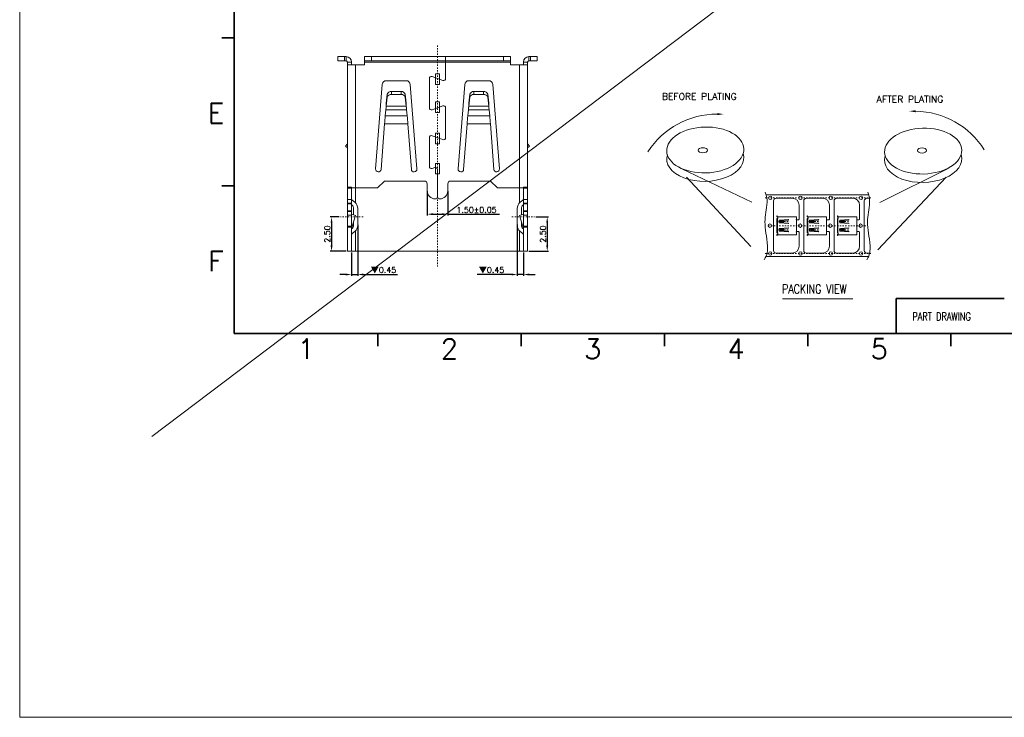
# Model space of a CAD drawing. Header units: millimetres. Extents: x -1657 to 8845, y -11980 to 3013.
# Tile 234 of 256: x 604 to 676, y 2154 to 2205. Entities that reach past the tile are written whole.
import ezdxf
from ezdxf.enums import TextEntityAlignment as Align

# ---------------------------------------------------------------- set-up
doc = ezdxf.new("R2010")
doc.units = ezdxf.units.MM
doc.linetypes.add('CENTER', pattern=[2, 1.25, -0.25, 0.25, -0.25])
doc.layers.add('51', color=6, linetype='CENTER')
doc.layers.add('DEFAULT_3', color=3, linetype='Continuous')
doc.layers.add('FMT', color=7, linetype='Continuous', lineweight=35)
doc.layers.add('标注', color=3, linetype='Continuous', lineweight=9)
doc.styles.add('english', font='romans.shx', dxfattribs={"width": 0.75, "height": 2.5})
doc.styles.add('ROMANS', font='ROMANS.SHX')
doc.styles.add('SLDTEXTSTYLE0', font='txt', dxfattribs={"width": 0.75})
doc.dimstyles.new('STANDARD$0', dxfattribs={"dimscale": 0.166667, "dimtxt": 2.5, "dimasz": 1.8, "dimexe": 0.5, "dimexo": 0.5, "dimgap": 1, "dimtad": 0, "dimzin": 0, "dimdsep": 46, "dimtxsty": 'ROMANS', "dimcen": 0, "dimclrd": 256, "dimclre": 256, "dimclrt": 4, "dimadec": 0, "dimazin": 0, "dimtfac": 0.7, "dimtofl": 0, "dimtmove": 0, "dimatfit": 3, "dimfxl": 0, "dimtolj": 1, "dimtzin": 0, "dimarcsym": 0})

# ---------------------------------------------------------------- blocks, each defined once
blk = doc.blocks.new('*D115')
at = {"color": 0, "linetype": 'Continuous', "lineweight": -2, "ltscale": 5}
for p, q in [((627.49, 2190.601), (626.832, 2190.601)), ((626.932, 2190.181), (626.932, 2188.521)), ((627.982, 2188.101), (626.832, 2188.101))]:
    blk.add_line(p, q, dxfattribs=at)
at = {"color": 0, "linetype": 'Continuous', "ltscale": 5}
for points in [[(626.862, 2190.181), (627.002, 2190.181), (626.932, 2190.601)], [(626.862, 2188.521), (627.002, 2188.521), (626.932, 2188.101)]]:
    blk.add_solid(points, dxfattribs=at)
at = {"layer": 'Defpoints', "color": 0, "linetype": 'Continuous', "ltscale": 5}
for p in [(627.59, 2190.601), (626.932, 2188.101), (628.082, 2188.101)]:
    blk.add_point(p, dxfattribs=at)
at = {"color": 0, "linetype": 'Continuous', "lineweight": 9, "ltscale": 5, "insert": (626.622, 2189.351), "char_height": 0.42, "attachment_point": 5, "rotation": 90, "style": 'ROMANS'}
blk.add_mtext('\\A1;2.50', dxfattribs=at)
blk = doc.blocks.new('*D116')
at = {"color": 0, "linetype": 'Continuous', "lineweight": -2, "ltscale": 5}
for p, q in [((641.775, 2190.601), (642.708, 2190.601)), ((642.608, 2190.181), (642.608, 2188.521)), ((641.282, 2188.101), (642.708, 2188.101))]:
    blk.add_line(p, q, dxfattribs=at)
at = {"color": 0, "linetype": 'Continuous', "ltscale": 5}
for points in [[(642.538, 2190.181), (642.678, 2190.181), (642.608, 2190.601)], [(642.538, 2188.521), (642.678, 2188.521), (642.608, 2188.101)]]:
    blk.add_solid(points, dxfattribs=at)
at = {"layer": 'Defpoints', "color": 0, "linetype": 'Continuous', "ltscale": 5}
for p in [(641.675, 2190.601), (641.182, 2188.101), (642.608, 2188.101)]:
    blk.add_point(p, dxfattribs=at)
at = {"color": 0, "linetype": 'Continuous', "lineweight": 9, "ltscale": 5, "insert": (642.298, 2189.351), "char_height": 0.42, "attachment_point": 5, "rotation": 90, "style": 'ROMANS'}
blk.add_mtext('\\A1;2.50', dxfattribs=at)
blk = doc.blocks.new('*D117')
at = {"color": 0, "linetype": 'Continuous', "lineweight": -2, "ltscale": 5}
for p, q in [((628.832, 2190.031), (628.832, 2186.31)), ((628.382, 2188.001), (628.382, 2186.31)), ((627.962, 2186.41), (627.542, 2186.41)), ((628.382, 2186.41), (628.832, 2186.41)), ((629.252, 2186.41), (631.737, 2186.41))]:
    blk.add_line(p, q, dxfattribs=at)
at = {"color": 0, "linetype": 'Continuous', "ltscale": 5}
for points in [[(627.962, 2186.48), (627.962, 2186.34), (628.382, 2186.41)], [(629.252, 2186.48), (629.252, 2186.34), (628.832, 2186.41)]]:
    blk.add_solid(points, dxfattribs=at)
at = {"layer": 'Defpoints', "color": 0, "linetype": 'Continuous', "ltscale": 5}
for p in [(628.832, 2190.131), (628.382, 2188.101), (628.382, 2186.41)]:
    blk.add_point(p, dxfattribs=at)
at = {"color": 0, "linetype": 'Continuous', "lineweight": 9, "ltscale": 5, "insert": (630.705, 2186.72), "char_height": 0.42, "attachment_point": 5, "style": 'ROMANS'}
blk.add_mtext('\\A1;{\\fSimSun|b0|i0|c134|p6;▼}0.45', dxfattribs=at)
blk = doc.blocks.new('*D118')
at = {"color": 0, "linetype": 'Continuous', "lineweight": -2, "ltscale": 5}
for p, q in [((640.432, 2190.057), (640.432, 2186.31)), ((640.882, 2188.001), (640.882, 2186.31)), ((640.012, 2186.41), (637.527, 2186.41)), ((640.882, 2186.41), (640.432, 2186.41)), ((641.302, 2186.41), (641.722, 2186.41))]:
    blk.add_line(p, q, dxfattribs=at)
at = {"color": 0, "linetype": 'Continuous', "ltscale": 5}
for points in [[(640.012, 2186.48), (640.012, 2186.34), (640.432, 2186.41)], [(641.302, 2186.48), (641.302, 2186.34), (640.882, 2186.41)]]:
    blk.add_solid(points, dxfattribs=at)
at = {"layer": 'Defpoints', "color": 0, "linetype": 'Continuous', "ltscale": 5}
for p in [(640.432, 2190.157), (640.882, 2188.101), (640.432, 2186.41)]:
    blk.add_point(p, dxfattribs=at)
at = {"color": 0, "linetype": 'Continuous', "lineweight": 9, "ltscale": 5, "insert": (638.56, 2186.72), "char_height": 0.42, "attachment_point": 5, "style": 'ROMANS'}
blk.add_mtext('\\A1;{\\fSimSun|b0|i0|c134|p6;▼}0.45', dxfattribs=at)
blk = doc.blocks.new('565555')
at = {"color": 7, "linetype": 'Continuous', "lineweight": 9}
for p, q in [((-443.07, -156.788), (-450.522, -156.788)), ((-449.991, -160.835), (-449.991, -157.24)), ((-449.791, -157.04), (-448.627, -157.04)), ((-447.791, -160.835), (-447.791, -157.24)), ((-447.591, -157.04), (-446.427, -157.04)), ((-445.591, -160.835), (-445.591, -157.24)), ((-445.391, -157.04), (-444.227, -157.04)), ((-443.391, -160.835), (-443.391, -157.24)), ((-443.191, -157.04), (-443.018, -157.04)), ((-448.127, -157.54), (-448.127, -158.562)), ((-445.927, -157.54), (-445.927, -158.562)), ((-443.727, -157.54), (-443.727, -158.562)), ((-449.742, -158.313), (-449.712, -158.313)), ((-449.742, -158.363), (-449.742, -158.313)), ((-449.742, -158.363), (-449.742, -158.373)), ((-449.712, -158.363), (-449.742, -158.363)), ((-449.742, -158.373), (-449.712, -158.373)), ((-449.742, -158.508), (-449.712, -158.508)), ((-449.742, -158.558), (-449.742, -158.508)), ((-449.742, -159.518), (-449.742, -158.558)), ((-449.712, -158.558), (-449.742, -158.558)), ((-449.712, -158.313), (-449.712, -158.363)), ((-449.712, -158.363), (-449.712, -158.373)), ((-449.712, -159.568), (-449.712, -158.508)), ((-449.712, -158.508), (-449.712, -158.558)), ((-449.702, -158.508), (-449.712, -158.508)), ((-449.712, -159.518), (-449.712, -158.558)), ((-449.702, -158.413), (-449.702, -158.383)), ((-449.702, -158.383), (-449.682, -158.383)), ((-449.702, -158.413), (-449.682, -158.413)), ((-449.702, -159.568), (-449.702, -158.508)), ((-449.702, -158.508), (-449.682, -158.508)), ((-449.682, -158.383), (-448.327, -158.383)), ((-449.682, -158.443), (-449.682, -158.383)), ((-449.682, -158.508), (-449.682, -158.443)), ((-449.567, -158.81), (-449.567, -158.665)), ((-449.539, -158.636), (-448.925, -158.588)), ((-448.925, -158.887), (-449.539, -158.84)), ((-449.488, -158.703), (-449.466, -158.703)), ((-449.488, -158.703), (-449.488, -158.773)), ((-449.488, -158.773), (-449.466, -158.773)), ((-449.403, -158.666), (-449.468, -158.673)), ((-449.468, -158.673), (-449.447, -158.673)), ((-449.468, -158.803), (-449.447, -158.803)), ((-449.468, -158.803), (-449.403, -158.81)), ((-449.466, -158.703), (-449.466, -158.773)), ((-449.382, -158.666), (-449.447, -158.673)), ((-449.447, -158.803), (-449.382, -158.81)), ((-449.403, -158.666), (-449.382, -158.666)), ((-449.382, -158.81), (-449.403, -158.81)), ((-449.382, -158.81), (-449.382, -158.666)), ((-449.31, -158.657), (-449.354, -158.662)), ((-449.354, -158.813), (-449.354, -158.662)), ((-449.354, -158.813), (-449.31, -158.818)), ((-449.31, -158.657), (-449.31, -158.818)), ((-448.922, -158.628), (-449.253, -158.654)), ((-449.253, -158.654), (-449.253, -158.822)), ((-449.253, -158.822), (-448.922, -158.848)), ((-448.489, -158.383), (-448.327, -158.383)), ((-448.327, -158.413), (-448.327, -158.383)), ((-448.327, -158.443), (-448.327, -158.383)), ((-448.327, -158.413), (-448.327, -158.443)), ((-448.327, -159.633), (-448.327, -158.443)), ((-448.177, -158.612), (-448.312, -158.612)), ((-447.542, -158.363), (-447.542, -158.313)), ((-447.542, -158.313), (-447.512, -158.313)), ((-447.512, -158.363), (-447.542, -158.363)), ((-447.542, -158.363), (-447.542, -158.373)), ((-447.542, -158.373), (-447.512, -158.373)), ((-447.542, -158.558), (-447.542, -158.508)), ((-447.542, -158.508), (-447.512, -158.508)), ((-447.512, -158.558), (-447.542, -158.558)), ((-447.542, -159.518), (-447.542, -158.558)), ((-447.512, -158.313), (-447.512, -158.363)), ((-447.512, -158.363), (-447.512, -158.373)), ((-447.502, -158.508), (-447.512, -158.508)), ((-447.512, -158.508), (-447.512, -158.558)), ((-447.512, -159.568), (-447.512, -158.508)), ((-447.512, -159.518), (-447.512, -158.558)), ((-447.502, -158.383), (-447.482, -158.383)), ((-447.502, -158.413), (-447.502, -158.383)), ((-447.502, -158.413), (-447.482, -158.413)), ((-447.502, -158.508), (-447.482, -158.508)), ((-447.502, -159.568), (-447.502, -158.508)), ((-447.482, -158.443), (-447.482, -158.383)), ((-447.482, -158.383), (-446.127, -158.383)), ((-447.482, -158.508), (-447.482, -158.443)), ((-447.367, -158.81), (-447.367, -158.665)), ((-447.339, -158.636), (-446.725, -158.588)), ((-446.725, -158.887), (-447.339, -158.84)), ((-447.288, -158.703), (-447.288, -158.773)), ((-447.288, -158.703), (-447.266, -158.703)), ((-447.288, -158.773), (-447.266, -158.773)), ((-447.203, -158.666), (-447.268, -158.673)), ((-447.268, -158.673), (-447.247, -158.673)), ((-447.268, -158.803), (-447.203, -158.81)), ((-447.268, -158.803), (-447.247, -158.803)), ((-447.266, -158.703), (-447.266, -158.773)), ((-447.182, -158.666), (-447.247, -158.673)), ((-447.247, -158.803), (-447.182, -158.81)), ((-447.203, -158.666), (-447.182, -158.666)), ((-447.182, -158.81), (-447.203, -158.81)), ((-447.182, -158.81), (-447.182, -158.666)), ((-447.11, -158.657), (-447.154, -158.662)), ((-447.154, -158.813), (-447.154, -158.662)), ((-447.154, -158.813), (-447.11, -158.818)), ((-447.11, -158.657), (-447.11, -158.818)), ((-446.722, -158.628), (-447.053, -158.654)), ((-447.053, -158.654), (-447.053, -158.822)), ((-447.053, -158.822), (-446.722, -158.848)), ((-446.289, -158.383), (-446.127, -158.383)), ((-446.127, -158.443), (-446.127, -158.383)), ((-446.127, -158.413), (-446.127, -158.383)), ((-446.127, -158.413), (-446.127, -158.443)), ((-446.127, -159.633), (-446.127, -158.443)), ((-445.977, -158.612), (-446.112, -158.612)), ((-445.342, -158.313), (-445.312, -158.313)), ((-445.342, -158.363), (-445.342, -158.313)), ((-445.342, -158.363), (-445.342, -158.373)), ((-445.312, -158.363), (-445.342, -158.363)), ((-445.342, -158.373), (-445.312, -158.373)), ((-445.342, -158.508), (-445.312, -158.508)), ((-445.342, -158.558), (-445.342, -158.508)), ((-445.342, -159.518), (-445.342, -158.558)), ((-445.312, -158.558), (-445.342, -158.558)), ((-445.312, -158.313), (-445.312, -158.363)), ((-445.312, -158.363), (-445.312, -158.373)), ((-445.312, -159.568), (-445.312, -158.508)), ((-445.312, -158.508), (-445.312, -158.558)), ((-445.302, -158.508), (-445.312, -158.508)), ((-445.312, -159.518), (-445.312, -158.558)), ((-445.302, -158.413), (-445.302, -158.383)), ((-445.302, -158.383), (-445.282, -158.383)), ((-445.302, -158.413), (-445.282, -158.413)), ((-445.302, -159.568), (-445.302, -158.508)), ((-445.302, -158.508), (-445.282, -158.508)), ((-445.282, -158.383), (-443.927, -158.383)), ((-445.282, -158.443), (-445.282, -158.383)), ((-445.282, -158.508), (-445.282, -158.443)), ((-445.167, -158.81), (-445.167, -158.665)), ((-445.139, -158.636), (-444.525, -158.588)), ((-444.525, -158.887), (-445.139, -158.84)), ((-445.088, -158.703), (-445.066, -158.703)), ((-445.088, -158.703), (-445.088, -158.773)), ((-445.088, -158.773), (-445.066, -158.773)), ((-445.003, -158.666), (-445.068, -158.673)), ((-445.068, -158.673), (-445.047, -158.673)), ((-445.068, -158.803), (-445.047, -158.803)), ((-445.068, -158.803), (-445.003, -158.81)), ((-445.066, -158.703), (-445.066, -158.773)), ((-444.982, -158.666), (-445.047, -158.673)), ((-445.047, -158.803), (-444.982, -158.81)), ((-445.003, -158.666), (-444.982, -158.666)), ((-444.982, -158.81), (-445.003, -158.81)), ((-444.982, -158.81), (-444.982, -158.666)), ((-444.91, -158.657), (-444.954, -158.662)), ((-444.954, -158.813), (-444.954, -158.662)), ((-444.954, -158.813), (-444.91, -158.818)), ((-444.91, -158.657), (-444.91, -158.818)), ((-444.522, -158.628), (-444.853, -158.654)), ((-444.853, -158.654), (-444.853, -158.822)), ((-444.853, -158.822), (-444.522, -158.848)), ((-444.089, -158.383), (-443.927, -158.383)), ((-443.927, -158.413), (-443.927, -158.383)), ((-443.927, -158.443), (-443.927, -158.383)), ((-443.927, -158.413), (-443.927, -158.443)), ((-443.927, -159.633), (-443.927, -158.443)), ((-443.777, -158.612), (-443.912, -158.612)), ((-449.742, -159.518), (-449.712, -159.518)), ((-449.742, -159.568), (-449.742, -159.518)), ((-449.712, -159.568), (-449.742, -159.568)), ((-449.712, -159.518), (-449.712, -159.568)), ((-449.712, -159.568), (-449.702, -159.568)), ((-449.702, -159.568), (-449.682, -159.568)), ((-449.682, -159.568), (-449.682, -159.633)), ((-449.567, -159.265), (-449.567, -159.41)), ((-448.925, -159.188), (-449.539, -159.236)), ((-449.539, -159.44), (-448.925, -159.487)), ((-449.488, -159.303), (-449.466, -159.303)), ((-449.488, -159.373), (-449.488, -159.303)), ((-449.488, -159.373), (-449.466, -159.373)), ((-449.468, -159.273), (-449.403, -159.266)), ((-449.468, -159.273), (-449.447, -159.273)), ((-449.468, -159.403), (-449.447, -159.403)), ((-449.403, -159.41), (-449.468, -159.403)), ((-449.466, -159.373), (-449.466, -159.303)), ((-449.447, -159.273), (-449.382, -159.266)), ((-449.382, -159.41), (-449.447, -159.403)), ((-449.382, -159.266), (-449.403, -159.266)), ((-449.403, -159.41), (-449.382, -159.41)), ((-449.382, -159.41), (-449.382, -159.266)), ((-449.354, -159.262), (-449.31, -159.257)), ((-449.354, -159.413), (-449.354, -159.262)), ((-449.31, -159.418), (-449.354, -159.413)), ((-449.31, -159.257), (-449.31, -159.418)), ((-449.253, -159.254), (-448.922, -159.228)), ((-449.253, -159.254), (-449.253, -159.422)), ((-448.922, -159.448), (-449.253, -159.422)), ((-448.312, -159.463), (-448.177, -159.463)), ((-448.127, -159.513), (-448.127, -160.535)), ((-447.542, -159.568), (-447.542, -159.518)), ((-447.542, -159.518), (-447.512, -159.518)), ((-447.512, -159.568), (-447.542, -159.568)), ((-447.512, -159.518), (-447.512, -159.568)), ((-447.512, -159.568), (-447.502, -159.568)), ((-447.502, -159.568), (-447.482, -159.568)), ((-447.482, -159.568), (-447.482, -159.633)), ((-447.367, -159.265), (-447.367, -159.41)), ((-446.725, -159.188), (-447.339, -159.236)), ((-447.339, -159.44), (-446.725, -159.487)), ((-447.288, -159.373), (-447.288, -159.303)), ((-447.288, -159.303), (-447.266, -159.303)), ((-447.288, -159.373), (-447.266, -159.373)), ((-447.268, -159.273), (-447.203, -159.266)), ((-447.268, -159.273), (-447.247, -159.273)), ((-447.203, -159.41), (-447.268, -159.403)), ((-447.268, -159.403), (-447.247, -159.403)), ((-447.266, -159.373), (-447.266, -159.303)), ((-447.247, -159.273), (-447.182, -159.266)), ((-447.182, -159.41), (-447.247, -159.403)), ((-447.182, -159.266), (-447.203, -159.266)), ((-447.203, -159.41), (-447.182, -159.41)), ((-447.182, -159.41), (-447.182, -159.266)), ((-447.154, -159.262), (-447.11, -159.257)), ((-447.154, -159.413), (-447.154, -159.262)), ((-447.11, -159.418), (-447.154, -159.413)), ((-447.11, -159.257), (-447.11, -159.418)), ((-447.053, -159.254), (-446.722, -159.228)), ((-447.053, -159.254), (-447.053, -159.422)), ((-446.722, -159.448), (-447.053, -159.422)), ((-446.112, -159.463), (-445.977, -159.463)), ((-445.927, -159.513), (-445.927, -160.535)), ((-445.342, -159.518), (-445.312, -159.518)), ((-445.342, -159.568), (-445.342, -159.518)), ((-445.312, -159.568), (-445.342, -159.568)), ((-445.312, -159.518), (-445.312, -159.568)), ((-445.312, -159.568), (-445.302, -159.568)), ((-445.302, -159.568), (-445.282, -159.568)), ((-445.282, -159.568), (-445.282, -159.633)), ((-445.167, -159.265), (-445.167, -159.41)), ((-444.525, -159.188), (-445.139, -159.236)), ((-445.139, -159.44), (-444.525, -159.487)), ((-445.088, -159.303), (-445.066, -159.303)), ((-445.088, -159.373), (-445.088, -159.303)), ((-445.088, -159.373), (-445.066, -159.373)), ((-445.068, -159.273), (-445.003, -159.266)), ((-445.068, -159.273), (-445.047, -159.273)), ((-445.068, -159.403), (-445.047, -159.403)), ((-445.003, -159.41), (-445.068, -159.403)), ((-445.066, -159.373), (-445.066, -159.303)), ((-445.047, -159.273), (-444.982, -159.266)), ((-444.982, -159.41), (-445.047, -159.403)), ((-444.982, -159.266), (-445.003, -159.266)), ((-445.003, -159.41), (-444.982, -159.41)), ((-444.982, -159.41), (-444.982, -159.266)), ((-444.954, -159.262), (-444.91, -159.257)), ((-444.954, -159.413), (-444.954, -159.262)), ((-444.91, -159.418), (-444.954, -159.413)), ((-444.91, -159.257), (-444.91, -159.418)), ((-444.853, -159.254), (-444.522, -159.228)), ((-444.853, -159.254), (-444.853, -159.422)), ((-444.522, -159.448), (-444.853, -159.422)), ((-443.912, -159.463), (-443.777, -159.463)), ((-443.727, -159.513), (-443.727, -160.535)), ((-449.742, -159.703), (-449.712, -159.703)), ((-449.742, -159.713), (-449.742, -159.703)), ((-449.742, -159.713), (-449.712, -159.713)), ((-449.742, -159.763), (-449.742, -159.713)), ((-449.712, -159.763), (-449.742, -159.763)), ((-449.712, -159.713), (-449.712, -159.703)), ((-449.712, -159.713), (-449.712, -159.763)), ((-449.702, -159.663), (-449.702, -159.693)), ((-449.682, -159.663), (-449.702, -159.663)), ((-449.682, -159.693), (-449.702, -159.693)), ((-449.682, -159.693), (-449.682, -159.633)), ((-448.327, -159.693), (-449.682, -159.693)), ((-448.327, -159.693), (-448.327, -159.633)), ((-447.542, -159.713), (-447.542, -159.703)), ((-447.542, -159.703), (-447.512, -159.703)), ((-447.542, -159.763), (-447.542, -159.713)), ((-447.542, -159.713), (-447.512, -159.713)), ((-447.512, -159.763), (-447.542, -159.763)), ((-447.512, -159.713), (-447.512, -159.703)), ((-447.512, -159.713), (-447.512, -159.763)), ((-447.482, -159.663), (-447.502, -159.663)), ((-447.502, -159.663), (-447.502, -159.693)), ((-447.482, -159.693), (-447.502, -159.693)), ((-447.482, -159.693), (-447.482, -159.633)), ((-446.127, -159.693), (-447.482, -159.693)), ((-446.127, -159.693), (-446.127, -159.633)), ((-445.342, -159.703), (-445.312, -159.703)), ((-445.342, -159.713), (-445.342, -159.703)), ((-445.342, -159.713), (-445.312, -159.713)), ((-445.342, -159.763), (-445.342, -159.713)), ((-445.312, -159.763), (-445.342, -159.763)), ((-445.312, -159.713), (-445.312, -159.703)), ((-445.312, -159.713), (-445.312, -159.763)), ((-445.302, -159.663), (-445.302, -159.693)), ((-445.282, -159.663), (-445.302, -159.663)), ((-445.282, -159.693), (-445.302, -159.693)), ((-445.282, -159.693), (-445.282, -159.633)), ((-443.927, -159.693), (-445.282, -159.693)), ((-443.927, -159.693), (-443.927, -159.633)), ((-443.083, -161.288), (-450.535, -161.288)), ((-448.627, -161.035), (-449.791, -161.035)), ((-446.427, -161.035), (-447.591, -161.035)), ((-444.227, -161.035), (-445.391, -161.035)), ((-443.001, -161.035), (-443.191, -161.035))]:
    blk.add_line(p, q, dxfattribs=at)
at = {"color": 7, "linetype": 'Continuous', "lineweight": 9, "flags": 128}
for points in [[(-449.403, -158.666), (-449.387, -158.665), (-449.368, -158.664)], [(-449.368, -158.812), (-449.387, -158.811), (-449.403, -158.81)], [(-449.382, -158.666), (-449.376, -158.665), (-449.368, -158.664), (-449.36, -158.663), (-449.354, -158.662)], [(-449.354, -158.813), (-449.36, -158.813), (-449.368, -158.812), (-449.376, -158.811), (-449.382, -158.81)], [(-447.203, -158.666), (-447.187, -158.665), (-447.168, -158.664)], [(-447.168, -158.812), (-447.187, -158.811), (-447.203, -158.81)], [(-447.182, -158.666), (-447.176, -158.665), (-447.168, -158.664), (-447.16, -158.663), (-447.154, -158.662)], [(-447.154, -158.813), (-447.16, -158.813), (-447.168, -158.812), (-447.176, -158.811), (-447.182, -158.81)], [(-445.003, -158.666), (-444.987, -158.665), (-444.968, -158.664)], [(-444.968, -158.812), (-444.987, -158.811), (-445.003, -158.81)], [(-444.982, -158.666), (-444.976, -158.665), (-444.968, -158.664), (-444.96, -158.663), (-444.954, -158.662)], [(-444.954, -158.813), (-444.96, -158.813), (-444.968, -158.812), (-444.976, -158.811), (-444.982, -158.81)], [(-449.403, -159.266), (-449.387, -159.265), (-449.368, -159.264)], [(-449.368, -159.412), (-449.387, -159.411), (-449.403, -159.41)], [(-449.382, -159.266), (-449.376, -159.265), (-449.368, -159.264), (-449.36, -159.263), (-449.354, -159.262)], [(-449.354, -159.413), (-449.36, -159.413), (-449.368, -159.412), (-449.376, -159.411), (-449.382, -159.41)], [(-447.203, -159.266), (-447.187, -159.265), (-447.168, -159.264)], [(-447.168, -159.412), (-447.187, -159.411), (-447.203, -159.41)], [(-447.182, -159.266), (-447.176, -159.265), (-447.168, -159.264), (-447.16, -159.263), (-447.154, -159.262)], [(-447.154, -159.413), (-447.16, -159.413), (-447.168, -159.412), (-447.176, -159.411), (-447.182, -159.41)], [(-445.003, -159.266), (-444.987, -159.265), (-444.968, -159.264)], [(-444.968, -159.412), (-444.987, -159.411), (-445.003, -159.41)], [(-444.982, -159.266), (-444.976, -159.265), (-444.968, -159.264), (-444.96, -159.263), (-444.954, -159.262)], [(-444.954, -159.413), (-444.96, -159.413), (-444.968, -159.412), (-444.976, -159.411), (-444.982, -159.41)]]:
    blk.add_lwpolyline(points, dxfattribs=at)
at = {"color": 7, "linetype": 'Continuous', "lineweight": 9}
for centre in [(-450.225, -157.013), (-448.025, -157.013), (-445.825, -157.013), (-443.625, -157.013), (-450.259, -159.038), (-448.059, -159.038), (-445.859, -159.038), (-443.659, -159.038), (-450.225, -161.063), (-448.025, -161.063), (-445.825, -161.063), (-443.625, -161.063)]:
    blk.add_circle(centre, 0.125, dxfattribs=at)
for centre, radius, start, end in [((-449.791, -157.24), 0.2, 90, 180), ((-448.627, -157.54), 0.5, 0, 90), ((-447.591, -157.24), 0.2, 90, 180), ((-446.427, -157.54), 0.5, 0, 90), ((-445.391, -157.24), 0.2, 90, 180), ((-444.227, -157.54), 0.5, 0, 90), ((-443.191, -157.24), 0.2, 90, 180), ((-449.702, -158.373), 0.04, 180, 270), ((-449.702, -158.373), 0.01, 180, 270), ((-449.537, -158.665), 0.03, 94.43267, 180), ((-449.537, -158.81), 0.03, 180, 265.56733), ((-449.46, -158.699), 0.0277, 106.66911, 186.92832), ((-449.46, -158.776), 0.0277, 173.07168, 253.33089), ((-449.439, -158.699), 0.0277, 106.66911, 186.92832), ((-449.439, -158.776), 0.0277, 173.07168, 253.33089), ((-449.111, -161.351), 2.701, 93.03226, 94.2346), ((-449.111, -156.125), 2.701, 265.7654, 266.96774), ((-448.923, -158.608), 0.02, 274.43267, 94.43267), ((-448.923, -158.868), 0.02, 265.56733, 85.56733), ((-448.278, -158.587), 0.0551, 156.93907, 188.19357), ((-448.312, -158.592), 0.02, 188.19357, 270), ((-448.347, -158.558), 0.02, 336.93907, 0), ((-448.177, -158.562), 0.05, 270, 0), ((-447.502, -158.373), 0.04, 180, 270), ((-447.502, -158.373), 0.01, 180, 270), ((-447.337, -158.665), 0.03, 94.43267, 180), ((-447.337, -158.81), 0.03, 180, 265.56733), ((-447.26, -158.699), 0.0277, 106.66911, 186.92832), ((-447.26, -158.776), 0.0277, 173.07168, 253.33089), ((-447.239, -158.699), 0.0277, 106.66911, 186.92832), ((-447.239, -158.776), 0.0277, 173.07168, 253.33089), ((-446.911, -161.351), 2.701, 93.03226, 94.2346), ((-446.911, -156.125), 2.701, 265.7654, 266.96774), ((-446.723, -158.608), 0.02, 274.43267, 94.43267), ((-446.723, -158.868), 0.02, 265.56733, 85.56733), ((-446.078, -158.587), 0.0551, 156.93907, 188.19357), ((-446.112, -158.592), 0.02, 188.19357, 270), ((-446.147, -158.558), 0.02, 336.93907, 0), ((-445.977, -158.562), 0.05, 270, 0), ((-445.302, -158.373), 0.04, 180, 270), ((-445.302, -158.373), 0.01, 180, 270), ((-445.137, -158.665), 0.03, 94.43267, 180), ((-445.137, -158.81), 0.03, 180, 265.56733), ((-445.06, -158.699), 0.0277, 106.66911, 186.92832), ((-445.06, -158.776), 0.0277, 173.07168, 253.33089), ((-445.039, -158.699), 0.0277, 106.66911, 186.92832), ((-445.039, -158.776), 0.0277, 173.07168, 253.33089), ((-444.711, -161.351), 2.701, 93.03226, 94.2346), ((-444.711, -156.125), 2.701, 265.7654, 266.96774), ((-444.523, -158.608), 0.02, 274.43267, 94.43267), ((-444.523, -158.868), 0.02, 265.56733, 85.56733), ((-443.878, -158.587), 0.0551, 156.93907, 188.19357), ((-443.912, -158.592), 0.02, 188.19357, 270), ((-443.947, -158.558), 0.02, 336.93907, 0), ((-443.777, -158.562), 0.05, 270, 0), ((-449.537, -159.265), 0.03, 94.43267, 180), ((-449.537, -159.41), 0.03, 180, 265.56733), ((-449.46, -159.299), 0.0277, 106.66911, 186.92832), ((-449.46, -159.376), 0.0277, 173.07168, 253.33089), ((-449.439, -159.299), 0.0277, 106.66911, 186.92832), ((-449.439, -159.376), 0.0277, 173.07168, 253.33089), ((-449.111, -161.951), 2.701, 93.03226, 94.2346), ((-449.111, -156.725), 2.701, 265.7654, 266.96774), ((-448.923, -159.208), 0.02, 274.43267, 94.43267), ((-448.923, -159.468), 0.02, 265.56733, 85.56733), ((-448.278, -159.488), 0.0551, 171.80643, 203.06093), ((-448.312, -159.483), 0.02, 90, 171.80643), ((-448.347, -159.518), 0.02, 360, 23.06093), ((-448.177, -159.513), 0.05, 0, 90), ((-447.337, -159.265), 0.03, 94.43267, 180), ((-447.337, -159.41), 0.03, 180, 265.56733), ((-447.26, -159.299), 0.0277, 106.66911, 186.92832), ((-447.26, -159.376), 0.0277, 173.07168, 253.33089), ((-447.239, -159.299), 0.0277, 106.66911, 186.92832), ((-447.239, -159.376), 0.0277, 173.07168, 253.33089), ((-446.911, -161.951), 2.701, 93.03226, 94.2346), ((-446.911, -156.725), 2.701, 265.7654, 266.96774), ((-446.723, -159.208), 0.02, 274.43267, 94.43267), ((-446.723, -159.468), 0.02, 265.56733, 85.56733), ((-446.078, -159.488), 0.0551, 171.80643, 203.06093), ((-446.112, -159.483), 0.02, 90, 171.80643), ((-446.147, -159.518), 0.02, 360, 23.06093), ((-445.977, -159.513), 0.05, 0, 90), ((-445.137, -159.265), 0.03, 94.43267, 180), ((-445.137, -159.41), 0.03, 180, 265.56733), ((-445.06, -159.299), 0.0277, 106.66911, 186.92832), ((-445.06, -159.376), 0.0277, 173.07168, 253.33089), ((-445.039, -159.299), 0.0277, 106.66911, 186.92832), ((-445.039, -159.376), 0.0277, 173.07168, 253.33089), ((-444.711, -161.951), 2.701, 93.03226, 94.2346), ((-444.711, -156.725), 2.701, 265.7654, 266.96774), ((-444.523, -159.208), 0.02, 274.43267, 94.43267), ((-444.523, -159.468), 0.02, 265.56733, 85.56733), ((-443.878, -159.488), 0.0551, 171.80643, 203.06093), ((-443.912, -159.483), 0.02, 90, 171.80643), ((-443.947, -159.518), 0.02, 360, 23.06093), ((-443.777, -159.513), 0.05, 0, 90), ((-449.702, -159.703), 0.04, 90, 180), ((-449.702, -159.703), 0.01, 90, 180), ((-447.502, -159.703), 0.04, 90, 180), ((-447.502, -159.703), 0.01, 90, 180), ((-445.302, -159.703), 0.04, 90, 180), ((-445.302, -159.703), 0.01, 90, 180), ((-449.791, -160.835), 0.2, 180, 270), ((-448.627, -160.535), 0.5, 270, 0), ((-447.591, -160.835), 0.2, 180, 270), ((-446.427, -160.535), 0.5, 270, 0), ((-445.391, -160.835), 0.2, 180, 270), ((-444.227, -160.535), 0.5, 270, 0), ((-443.191, -160.835), 0.2, 180, 270)]:
    blk.add_arc(centre, radius, start, end, dxfattribs=at)
at = {"layer": '51', "color": 1, "lineweight": 9, "ltscale": 0.03}
for p, q in [((-442.907, -157.013), (-450.589, -157.013)), ((-449.623, -158.738), (-448.929, -158.738)), ((-447.423, -158.738), (-446.729, -158.738)), ((-445.223, -158.738), (-444.529, -158.738)), ((-443.272, -159.038), (-450.435, -159.038)), ((-449.623, -159.338), (-448.929, -159.338)), ((-447.423, -159.338), (-446.729, -159.338)), ((-445.223, -159.338), (-444.529, -159.338)), ((-442.907, -161.063), (-450.589, -161.063))]:
    blk.add_line(p, q, dxfattribs=at)
at = {"layer": '标注', "color": 2, "lineweight": 9, "ltscale": 0.5}
for points in [[(-450.589, -156.598), (-450.463, -156.905), (-450.432, -157.626), (-450.746, -158.923), (-450.398, -160.013), (-450.416, -161.175), (-450.669, -161.515)], [(-443.137, -156.598), (-443.011, -156.905), (-442.98, -157.626), (-443.294, -158.923), (-442.946, -160.013), (-442.964, -161.175), (-443.217, -161.515)]]:
    blk.add_open_spline(points, degree=3, knots=[0, 0, 0, 0, 6.5088, 21.526997, 40.781187, 49.100318, 49.100318, 49.100318, 49.100318], dxfattribs=at)
blk = doc.blocks.new('*D158')
at = {"color": 0, "linetype": 'Continuous', "lineweight": -2, "ltscale": 5}
for p, q in [((633.882, 2192.472), (633.882, 2190.695)), ((635.382, 2192.472), (635.382, 2190.695)), ((634.302, 2190.795), (634.962, 2190.795)), ((635.382, 2190.795), (639.142, 2190.795))]:
    blk.add_line(p, q, dxfattribs=at)
at = {"color": 0, "linetype": 'Continuous', "ltscale": 5}
for points in [[(634.302, 2190.865), (634.302, 2190.725), (633.882, 2190.795)], [(634.962, 2190.865), (634.962, 2190.725), (635.382, 2190.795)]]:
    blk.add_solid(points, dxfattribs=at)
at = {"layer": 'Defpoints', "color": 0, "linetype": 'Continuous', "ltscale": 5}
for p in [(633.882, 2192.572), (635.382, 2192.572), (635.382, 2190.795)]:
    blk.add_point(p, dxfattribs=at)
at = {"color": 0, "linetype": 'Continuous', "lineweight": 9, "ltscale": 5, "insert": (637.472, 2191.105), "char_height": 0.42, "attachment_point": 5, "style": 'ROMANS'}
blk.add_mtext('\\A1;1.50%%p0.05', dxfattribs=at)

msp = doc.modelspace()

# ---------------------------------------------------------------- linework, layer by layer
at = {"color": 7, "linetype": 'Continuous', "lineweight": 15}
for p, q in [((627.3824, 2202.2509), (627.8824, 2202.2509)), ((627.3824, 2201.9509), (627.3824, 2202.2509)), ((627.9824, 2202.2509), (627.8824, 2202.2509)), ((627.8824, 2202.2509), (627.8824, 2201.9509)), ((627.9824, 2202.2509), (627.9824, 2201.9509)), ((629.3324, 2202.2509), (629.8324, 2202.2509)), ((629.3324, 2201.9509), (629.3324, 2202.2509)), ((629.8324, 2202.2509), (635.0191, 2202.2509)), ((629.8324, 2202.2509), (629.8324, 2201.9509)), ((639.4324, 2202.2509), (635.0391, 2202.2509)), ((635.2236, 2200.6623), (635.2236, 2202.2509)), ((639.4324, 2202.2509), (639.9324, 2202.2509)), ((639.4324, 2201.9509), (639.4324, 2202.2509)), ((639.9324, 2202.2509), (639.9324, 2201.9509)), ((641.2824, 2202.2509), (641.3824, 2202.2509)), ((641.2824, 2202.2509), (641.2824, 2201.9509)), ((641.3824, 2202.2509), (641.8824, 2202.2509)), ((641.3824, 2201.9509), (641.3824, 2202.2509)), ((641.8824, 2202.2509), (641.8824, 2201.9509)), ((627.8824, 2201.9509), (627.3824, 2201.9509)), ((627.9824, 2201.9509), (627.8824, 2201.9509)), ((628.0824, 2201.6509), (628.0824, 2201.8509)), ((628.3824, 2201.8509), (628.0824, 2201.8509)), ((628.0824, 2192.7509), (628.0824, 2201.6509)), ((628.6824, 2201.6509), (628.0824, 2201.6509)), ((628.3824, 2201.6509), (628.3824, 2201.8509)), ((628.6824, 2201.6509), (629.3324, 2201.6509)), ((628.6824, 2201.6509), (628.6824, 2192.7009)), ((629.3324, 2201.9509), (629.3324, 2201.8509)), ((629.8324, 2201.9509), (629.3324, 2201.9509)), ((629.3324, 2201.9509), (635.0191, 2201.9509)), ((629.3324, 2201.6509), (629.3324, 2201.8509)), ((629.3324, 2201.8509), (635.0191, 2201.8509)), ((629.8324, 2201.9509), (635.0191, 2201.9509)), ((639.9324, 2201.9509), (635.0391, 2201.9509)), ((639.4324, 2201.9509), (635.0391, 2201.9509)), ((639.9324, 2201.8509), (635.0391, 2201.8509)), ((639.9324, 2201.9509), (639.4324, 2201.9509)), ((639.9324, 2201.9509), (639.9324, 2201.8509)), ((639.9324, 2201.8509), (639.9324, 2201.6509)), ((639.9324, 2201.6509), (640.5824, 2201.6509)), ((641.1824, 2201.6509), (640.5824, 2201.6509)), ((640.5824, 2192.7009), (640.5824, 2201.6509)), ((640.8824, 2201.8509), (640.8824, 2201.6509)), ((640.8824, 2201.8509), (641.1824, 2201.8509)), ((641.1824, 2201.8509), (641.1824, 2201.6509)), ((641.1824, 2201.6509), (641.1824, 2192.7509)), ((641.2824, 2201.9509), (641.3824, 2201.9509)), ((641.8824, 2201.9509), (641.3824, 2201.9509)), ((635.0223, 2200.5214), (634.2425, 2200.8052)), ((630.6109, 2200.2241), (630.1348, 2194.0818)), ((632.3547, 2200.5009), (630.91, 2200.5009)), ((633.13, 2194.0818), (632.6538, 2200.2241)), ((634.0412, 2198.5203), (634.0412, 2200.6642)), ((636.1348, 2194.0818), (636.6109, 2200.2241)), ((636.91, 2200.5009), (638.3547, 2200.5009)), ((638.6538, 2200.2241), (639.13, 2194.0818)), ((630.9102, 2198.869), (630.9811, 2199.516)), ((630.9102, 2198.6568), (630.9811, 2199.3038)), ((630.9811, 2199.516), (630.9811, 2199.3038)), ((631.2802, 2199.7117), (631.9845, 2199.7117)), ((631.2802, 2199.7117), (631.2802, 2199.4996)), ((631.2802, 2199.4996), (631.9845, 2199.4996)), ((631.9845, 2199.7117), (631.9845, 2199.4996)), ((632.2836, 2199.516), (632.3546, 2198.869)), ((632.2836, 2199.516), (632.2836, 2199.3038)), ((632.2836, 2199.3038), (632.3546, 2198.6568)), ((636.9811, 2199.516), (636.9102, 2198.869)), ((636.9811, 2199.3038), (636.9102, 2198.6568)), ((636.9811, 2199.516), (636.9811, 2199.3038)), ((637.9845, 2199.7117), (637.2802, 2199.7117)), ((637.2802, 2199.7117), (637.2802, 2199.4996)), ((637.9845, 2199.4996), (637.2802, 2199.4996)), ((637.9845, 2199.7117), (637.9845, 2199.4996)), ((638.3546, 2198.869), (638.2836, 2199.516)), ((638.2836, 2199.516), (638.2836, 2199.3038)), ((638.3546, 2198.6568), (638.2836, 2199.3038)), ((630.9102, 2198.6568), (630.9102, 2198.869)), ((632.3546, 2198.6568), (630.9102, 2198.6568)), ((632.3546, 2198.869), (632.3546, 2198.6568)), ((635.0223, 2198.6631), (634.2425, 2198.3793)), ((636.9102, 2198.869), (636.9102, 2198.6568)), ((638.3546, 2198.6568), (636.9102, 2198.6568)), ((638.3546, 2198.6568), (638.3546, 2198.869)), ((630.8267, 2197.9349), (630.8749, 2198.374)), ((630.8267, 2197.9349), (632.438, 2197.9349)), ((632.3899, 2198.374), (630.8749, 2198.374)), ((632.3899, 2198.374), (632.438, 2197.9349)), ((635.2236, 2196.3565), (635.2236, 2198.5222)), ((636.8749, 2198.374), (636.8267, 2197.9349)), ((636.8267, 2197.9349), (638.438, 2197.9349)), ((638.3899, 2198.374), (636.8749, 2198.374)), ((638.438, 2197.9349), (638.3899, 2198.374)), ((630.5336, 2194.0509), (630.7908, 2197.3692)), ((630.7908, 2197.3692), (632.4739, 2197.3692)), ((632.4739, 2197.3692), (632.7312, 2194.0509)), ((636.7908, 2197.3692), (636.5336, 2194.0509)), ((636.7908, 2197.3692), (638.4739, 2197.3692)), ((638.7312, 2194.0509), (638.4739, 2197.3692)), ((634.2425, 2196.4994), (635.0223, 2196.2156)), ((627.9562, 2195.737), (628.0729, 2195.8761)), ((628.0824, 2195.6311), (627.9562, 2195.737)), ((628.0729, 2195.8761), (628.0824, 2195.8875)), ((628.0824, 2195.8681), (628.0729, 2195.8761)), ((634.0412, 2196.3584), (634.0412, 2194.256)), ((641.1919, 2195.8761), (641.1824, 2195.8875)), ((641.1824, 2195.8681), (641.1919, 2195.8761)), ((641.1824, 2195.6311), (641.3086, 2195.737)), ((641.3086, 2195.737), (641.1919, 2195.8761)), ((634.2425, 2194.1151), (634.4311, 2194.1837)), ((634.6324, 2194.0428), (634.6324, 2192.0713)), ((630.2824, 2192.7009), (630.7824, 2193.2009)), ((633.6824, 2193.2009), (630.7824, 2193.2009)), ((633.8824, 2192.5009), (633.8824, 2193.0009)), ((635.3824, 2193.0009), (635.3824, 2192.5009)), ((638.4824, 2193.2009), (635.5824, 2193.2009)), ((638.4824, 2193.2009), (638.9824, 2192.7009)), ((628.0824, 2192.7509), (628.0824, 2192.6838)), ((628.3824, 2192.7509), (628.0824, 2192.7509)), ((628.0824, 2192.6838), (628.0824, 2191.8673)), ((628.3824, 2192.6838), (628.0824, 2192.6838)), ((628.3824, 2192.7509), (628.3824, 2192.6838)), ((628.3824, 2192.7009), (628.6824, 2192.7009)), ((628.3824, 2192.6838), (628.3824, 2191.8673)), ((628.6824, 2191.6079), (628.6824, 2192.7009)), ((630.2824, 2192.7009), (628.6824, 2192.7009)), ((640.5824, 2192.7009), (638.9824, 2192.7009)), ((640.5824, 2192.7009), (640.5824, 2191.6582)), ((640.5824, 2192.7009), (640.8824, 2192.7009)), ((640.8824, 2192.7509), (640.8824, 2192.6838)), ((641.1824, 2192.7509), (640.8824, 2192.7509)), ((640.8824, 2192.6838), (640.8824, 2191.8673)), ((640.8824, 2192.6838), (641.1824, 2192.6838)), ((641.1824, 2192.7509), (641.1824, 2192.6838)), ((641.1824, 2192.6838), (641.1824, 2191.8673)), ((628.0824, 2191.8673), (628.0824, 2191.6009)), ((628.3824, 2191.8673), (628.0824, 2191.8673)), ((628.0824, 2191.5509), (628.0824, 2191.6009)), ((628.3824, 2191.6009), (628.0824, 2191.6009)), ((628.0824, 2191.0509), (628.0824, 2191.5509)), ((628.3824, 2191.5509), (628.0824, 2191.5509)), ((628.3824, 2191.8673), (628.3824, 2191.6009)), ((628.3824, 2191.5509), (628.3824, 2191.6009)), ((628.3824, 2191.0509), (628.3824, 2191.5509)), ((628.3824, 2191.4768), (628.4252, 2191.4408)), ((628.4395, 2191.8204), (628.6181, 2191.6706)), ((640.8252, 2191.8204), (640.6467, 2191.6706)), ((640.8824, 2191.4768), (640.8395, 2191.4408)), ((640.8824, 2191.8673), (641.1824, 2191.8673)), ((640.8824, 2191.8673), (640.8824, 2191.6009)), ((640.8824, 2191.6009), (641.1824, 2191.6009)), ((640.8824, 2191.5509), (640.8824, 2191.6009)), ((640.8824, 2191.5509), (641.1824, 2191.5509)), ((640.8824, 2191.0509), (640.8824, 2191.5509)), ((641.1824, 2191.8673), (641.1824, 2191.6009)), ((641.1824, 2191.5509), (641.1824, 2191.6009)), ((641.1824, 2191.0509), (641.1824, 2191.5509)), ((628.0824, 2191.0009), (628.0824, 2191.0509)), ((628.3824, 2191.0509), (628.0824, 2191.0509)), ((628.0824, 2191.0009), (628.0824, 2190.7344)), ((628.3824, 2191.0009), (628.0824, 2191.0009)), ((628.0824, 2190.7344), (628.0824, 2189.918)), ((628.3824, 2190.7344), (628.0824, 2190.7344)), ((628.3824, 2191.0009), (628.3824, 2191.0509)), ((628.3824, 2191.0009), (628.3824, 2190.7344)), ((628.3824, 2190.7686), (628.3924, 2190.8009)), ((628.3824, 2190.7344), (628.3824, 2189.918)), ((628.3824, 2189.7555), (628.6789, 2190.7121)), ((628.6789, 2190.7121), (628.3924, 2190.8009)), ((628.5324, 2191.211), (628.5324, 2190.7575)), ((628.8324, 2191.211), (628.8324, 2189.9908)), ((640.4324, 2191.211), (640.4324, 2189.9908)), ((640.5858, 2190.7121), (640.8724, 2190.8009)), ((640.8824, 2189.7555), (640.5858, 2190.7121)), ((640.7324, 2191.211), (640.7324, 2190.7575)), ((640.8824, 2190.7686), (640.8724, 2190.8009)), ((640.8824, 2191.0509), (641.1824, 2191.0509)), ((640.8824, 2191.0009), (640.8824, 2191.0509)), ((640.8824, 2191.0009), (641.1824, 2191.0009)), ((640.8824, 2191.0009), (640.8824, 2190.7344)), ((640.8824, 2190.7344), (641.1824, 2190.7344)), ((640.8824, 2190.7344), (640.8824, 2189.918)), ((641.1824, 2191.0009), (641.1824, 2191.0509)), ((641.1824, 2191.0009), (641.1824, 2190.7344)), ((641.1824, 2190.7344), (641.1824, 2189.918)), ((628.5324, 2190.2393), (628.5324, 2189.9908)), ((640.7324, 2190.2393), (640.7324, 2189.9908)), ((628.0824, 2189.918), (628.0824, 2189.8509)), ((628.3824, 2189.918), (628.0824, 2189.918)), ((628.0824, 2189.8509), (628.0824, 2188.1009)), ((628.0824, 2189.8509), (628.3824, 2189.8509)), ((628.3824, 2189.918), (628.3824, 2189.8509)), ((628.3824, 2189.8509), (628.3824, 2188.1009)), ((628.3824, 2189.725), (628.4252, 2189.761)), ((628.4395, 2189.3814), (628.6181, 2189.5312)), ((628.6824, 2188.1009), (628.6824, 2189.5939)), ((640.5824, 2189.5436), (640.5824, 2188.1009)), ((640.8252, 2189.3814), (640.6467, 2189.5312)), ((640.8824, 2189.725), (640.8395, 2189.761)), ((640.8824, 2189.918), (641.1824, 2189.918)), ((640.8824, 2189.918), (640.8824, 2189.8509)), ((640.8824, 2189.8509), (640.8824, 2188.1009)), ((641.1824, 2189.8509), (640.8824, 2189.8509)), ((641.1824, 2189.918), (641.1824, 2189.8509)), ((641.1824, 2189.8509), (641.1824, 2188.1009)), ((628.3824, 2188.1009), (628.0824, 2188.1009)), ((628.6824, 2188.1009), (628.3824, 2188.1009)), ((640.5824, 2188.1009), (628.6824, 2188.1009)), ((640.8824, 2188.1009), (640.5824, 2188.1009)), ((640.8824, 2188.1009), (641.1824, 2188.1009)), ((659.697, 2184.6334), (664.8178, 2184.6334))]:
    msp.add_line(p, q, dxfattribs=at)
for points in [[(634.4831, 2200.2329), (634.4831, 2200.9956), (634.7816, 2200.9956), (634.7816, 2200.2329)], [(634.4831, 2198.1982), (634.4831, 2198.961), (634.7816, 2198.961), (634.7816, 2198.1982)], [(634.4831, 2196.6805), (634.4831, 2195.9177), (634.7816, 2195.9177), (634.7816, 2196.6805)], [(634.4831, 2194.4865), (634.4831, 2193.7238), (634.7816, 2193.7238), (634.7816, 2194.4865)]]:
    msp.add_lwpolyline(points, close=True, dxfattribs=at)
at = {"color": 7, "linetype": 'Continuous', "lineweight": 15, "flags": 128}
for points in [[(630.8749, 2198.374), (630.8837, 2198.4389), (630.8925, 2198.5154), (630.9014, 2198.592), (630.9102, 2198.6568)], [(630.8925, 2198.5154), (630.9014, 2198.7068), (630.9102, 2198.869)], [(632.3546, 2198.869), (632.3634, 2198.7068), (632.3722, 2198.5154)], [(632.3546, 2198.6568), (632.3634, 2198.592), (632.3722, 2198.5154), (632.3811, 2198.4389), (632.3899, 2198.374)], [(636.8749, 2198.374), (636.8837, 2198.4389), (636.8925, 2198.5154), (636.9014, 2198.592), (636.9102, 2198.6568)], [(636.8925, 2198.5154), (636.9014, 2198.7068), (636.9102, 2198.869)], [(638.3546, 2198.869), (638.3634, 2198.7068), (638.3722, 2198.5154)], [(638.3546, 2198.6568), (638.3634, 2198.592), (638.3722, 2198.5154), (638.3811, 2198.4389), (638.3899, 2198.374)]]:
    msp.add_lwpolyline(points, dxfattribs=at)
at = {"color": 7, "linetype": 'Continuous', "lineweight": 15}
for centre, radius, start, end in [((627.9824, 2201.8509), 0.4, 0, 90), ((641.2824, 2201.8509), 0.4, 90, 180), ((627.9824, 2201.8509), 0.1, 0, 90), ((641.2824, 2201.8509), 0.1, 90, 180), ((634.1912, 2200.6642), 0.15, 70, 180), ((630.91, 2200.2009), 0.3, 90, 175.567332), ((632.3547, 2200.2009), 0.3, 4.432668, 90), ((635.0736, 2200.6623), 0.15, 250, 0), ((636.91, 2200.2009), 0.3, 90, 175.567332), ((638.3547, 2200.2009), 0.3, 4.432668, 90), ((631.2468, 2199.4364), 0.2773, 83.071683, 163.330889), ((631.2468, 2199.2243), 0.2773, 83.071683, 163.330889), ((632.018, 2199.4364), 0.2773, 16.669111, 96.928317), ((632.018, 2199.2243), 0.2773, 16.669111, 96.928317), ((637.2468, 2199.4364), 0.2773, 83.071683, 163.330889), ((637.2468, 2199.2243), 0.2773, 83.071683, 163.330889), ((638.018, 2199.4364), 0.2773, 16.669111, 96.928317), ((638.018, 2199.2243), 0.2773, 16.669111, 96.928317), ((635.0736, 2198.5222), 0.15, 0, 110), ((657.7646, 2195.9403), 27.0116, 175.765396, 176.967739), ((605.5001, 2195.9403), 27.0116, 3.032261, 4.234604), ((634.1912, 2198.5203), 0.15, 180, 290), ((663.7646, 2195.9403), 27.0116, 175.765396, 176.967739), ((611.5001, 2195.9403), 27.0116, 3.032261, 4.234604), ((634.1912, 2196.3584), 0.15, 70, 180), ((635.0736, 2196.3565), 0.15, 250, 0), ((634.1912, 2194.256), 0.15, 180, 290), ((630.3342, 2194.0664), 0.2, 175.567332, 355.567332), ((632.9306, 2194.0664), 0.2, 184.432668, 4.432668), ((634.4824, 2194.0428), 0.15, 360, 110), ((636.3342, 2194.0664), 0.2, 175.567332, 355.567332), ((638.9306, 2194.0664), 0.2, 184.432668, 4.432668), ((633.6824, 2193.0009), 0.2, 0, 90), ((635.5824, 2193.0009), 0.2, 90, 180), ((634.4824, 2192.5009), 0.6, 180, 268.726656), ((634.7824, 2192.5009), 0.6, 271.273344, 0), ((628.6324, 2192.0502), 0.3, 213.55731, 230), ((628.2324, 2191.211), 0.3, 0, 50), ((628.2324, 2191.211), 0.6, 0, 50), ((634.4724, 2192.051), 0.15, 268.726656, 0), ((634.7924, 2192.051), 0.15, 180, 271.273344), ((641.0324, 2191.211), 0.6, 130, 180), ((641.0324, 2191.211), 0.3, 130, 180), ((640.6324, 2192.0502), 0.3, 310, 326.44269), ((628.2324, 2189.9908), 0.3, 310, 0), ((628.2324, 2189.9908), 0.6, 310, 0), ((641.0324, 2189.9908), 0.6, 180, 230), ((641.0324, 2189.9908), 0.3, 180, 230), ((628.6324, 2189.1516), 0.3, 130, 146.44269), ((640.6324, 2189.1516), 0.3, 33.55731, 50)]:
    msp.add_arc(centre, radius, start, end, dxfattribs=at)
at = {"color": 3, "linetype": 'Continuous', "lineweight": 15}
for centre, start, end in [((654.9369, 2192.1111), 89.741903, 147.21774), ((669.3164, 2192.3226), 31.857455, 89.333293)]:
    msp.add_arc(centre, 5.9584, start, end, dxfattribs=at)
for points in [[(654.9638, 2198.1459), (654.9638, 2197.9929), (655.4228, 2198.0694)], [(669.3869, 2198.3571), (669.3845, 2198.2041), (668.9268, 2198.288)]]:
    msp.add_solid(points, dxfattribs=at)
at = {"layer": '51', "color": 1, "lineweight": 9, "ltscale": 0.03}
for p, q in [((634.6324, 2203.0712), (634.6324, 2187.0007)), ((629.2231, 2190.6009), (627.5895, 2190.6009)), ((640.0417, 2190.6009), (641.6752, 2190.6009))]:
    msp.add_line(p, q, dxfattribs=at)
at = {"layer": 'DEFAULT_3', "lineweight": 15}
for p, q in [((652.3969, 2194.0938), (657.4796, 2191.6764)), ((671.7496, 2194.1215), (666.7927, 2191.6567)), ((652.7205, 2193.498), (657.3987, 2188.4393)), ((671.5989, 2193.4982), (666.6312, 2188.2105))]:
    msp.add_line(p, q, dxfattribs=at)
for centre, major_axis, ratio in [((654.0977, 2195.4634), (-2.8038, -0.0768), 0.5945164), ((669.9356, 2195.384), (-2.8038, -0.0768), 0.5945164), ((653.9185, 2195.4438), (-0.3362, 0), 0.5544794), ((669.8502, 2195.4296), (-0.3362, 0), 0.5544794)]:
    msp.add_ellipse(centre, major_axis=major_axis, ratio=ratio, dxfattribs=at)
for centre in [(654.0977, 2194.8493), (669.9356, 2194.7699)]:
    msp.add_ellipse(centre, major_axis=(-2.8038, -0.0768), ratio=0.5945164, start_param=6.0817763, end_param=9.5936385, dxfattribs=at)
at = {"layer": 'FMT'}
for p, q in [((619.8625, 2182.1168), (619.8625, 2246.6285)), ((619.8625, 2203.6146), (618.9539, 2203.6146)), ((619.8625, 2192.8566), (618.9539, 2192.8566)), ((667.963, 2184.6609), (667.963, 2182.1168)), ((675.829, 2184.6609), (667.963, 2184.6609)), ((713.6316, 2182.1168), (619.8625, 2182.1168)), ((630.2898, 2182.1168), (630.2898, 2181.2081)), ((640.7061, 2182.1168), (640.7061, 2181.2081)), ((651.1225, 2182.1168), (651.1225, 2181.2081)), ((661.5389, 2182.1168), (661.5389, 2181.2081)), ((671.9552, 2182.1168), (671.9552, 2181.2081))]:
    msp.add_line(p, q, dxfattribs=at)
at = {"layer": '标注', "ltscale": 5}
msp.add_line((722.5065, 2256.7602), (613.8623, 2174.6351), dxfattribs=at)
at = {"layer": '标注', "ltscale": 0.5}
msp.add_lwpolyline([(604.2642, 2382.3289), (928.3651, 2382.3289), (928.3651, 2154.2149), (604.2642, 2154.2149)], close=True, dxfattribs=at)

# ---------------------------------------------------------------- block references
at = {"layer": '标注'}
msp.add_blockref('565555', (1109.0447, 2348.9979), dxfattribs=at)

# ---------------------------------------------------------------- texts
at = {"color": 7, "linetype": 'Continuous', "lineweight": 15, "char_height": 0.4896, "width": 7.487372, "attachment_point": 1}
for s, insert in [('{\\Fromans.shx|c0;BEFORE PLATING}', (650.9405, 2199.5992)), ('{\\Fromans.shx|c0;AFTER PLATING}', (666.5547, 2199.4001))]:
    msp.add_mtext(s, dxfattribs=dict(at, insert=insert))
at = {"color": 7, "linetype": 'Continuous', "lineweight": 15, "insert": (659.6788, 2185.6935), "char_height": 0.748549, "attachment_point": 1, "style": 'SLDTEXTSTYLE0'}
msp.add_mtext('{\\Fromans.shx|c0;\\H0.9002x;PACKING VIEW}', dxfattribs=at)
at = {"layer": 'FMT', "style": 'english'}
for s, p in [('E', (618.5275, 2198.1447)), ('F', (618.5275, 2187.3867))]:
    msp.add_text(s, height=1.4538, dxfattribs=at).set_placement(p, align=Align.MIDDLE_CENTER)
for s, p in [('1', (625.0816, 2180.2726)), ('2', (635.4979, 2180.2726)), ('3', (645.9143, 2180.2726)), ('4', (656.3307, 2180.2726)), ('5', (666.747, 2180.2726))]:
    msp.add_text(s, height=1.4538, dxfattribs=at).set_placement(p, align=Align.CENTER)
at = {"layer": 'FMT', "color": 4, "lineweight": 15, "insert": (669.1439, 2183.6471), "char_height": 0.582735, "width": 8.600739, "attachment_point": 1, "style": 'english'}
msp.add_mtext('PART DRAWING', dxfattribs=at)

# ---------------------------------------------------------------- dimensions: what is measured, and where the dimension line sits
at = {"color": 3, "linetype": 'Continuous', "lineweight": 9}
for base, p1, p2, text, picture, middle in [((635.3824, 2190.7953), (633.8824, 2192.5719), (635.3824, 2192.5719), '<>%%p0.05', '*D158', (637.4724, 2190.7953)), ((628.3824, 2186.4101), (628.8324, 2190.1313), (628.3824, 2188.1009), '{\\fSimSun|b0|i0|c134|p6;▼}<>', '*D117', (630.7049, 2186.4101))]:
    dim = msp.add_linear_dim(base=base, p1=p1, p2=p2, text=text, dimstyle='STANDARD$0', override={"dimscale": 1, "dimtxt": 0.42, "dimasz": 0.42, "dimexe": 0.1, "dimexo": 0.1, "dimgap": 0.1, "dimtad": 1, "dimrnd": 0.0005, "dimzin": 1, "dimcen": 0.09, "dimdle": 1, "dimclrd": 0, "dimclre": 0, "dimclrt": 0, "dimadec": 3, "dimazin": 2, "dimtfac": 1, "dimtofl": 1}, dxfattribs=at)
    dim.commit()
    dim.dimension.update_dxf_attribs({"geometry": picture, "text_midpoint": middle, "dimtype": 160})
for base, p1, p2, picture, middle in [((626.9316, 2188.1009), (627.5895, 2190.6009), (628.0824, 2188.1009), '*D115', (626.6216, 2189.3509)), ((642.6079, 2188.1009), (641.6752, 2190.6009), (641.1824, 2188.1009), '*D116', (642.2979, 2189.3509))]:
    dim = msp.add_linear_dim(base=base, p1=p1, p2=p2, angle=90, dimstyle='STANDARD$0', override={"dimscale": 1, "dimtxt": 0.42, "dimasz": 0.42, "dimexe": 0.1, "dimexo": 0.1, "dimgap": 0.1, "dimtad": 1, "dimrnd": 0.0005, "dimzin": 1, "dimcen": 0.09, "dimdle": 1, "dimclrd": 0, "dimclre": 0, "dimclrt": 0, "dimadec": 3, "dimazin": 2, "dimtfac": 1, "dimtofl": 1}, dxfattribs=at)
    dim.commit()
    dim.dimension.update_dxf_attribs({"geometry": picture, "text_midpoint": middle})
dim = msp.add_linear_dim(base=(640.4324, 2186.4101), p1=(640.8824, 2188.1009), p2=(640.4324, 2190.1573), text='{\\fSimSun|b0|i0|c134|p6;▼}<>', dimstyle='STANDARD$0', override={"dimscale": 1, "dimtxt": 0.42, "dimasz": 0.42, "dimexe": 0.1, "dimexo": 0.1, "dimgap": 0.1, "dimtad": 1, "dimrnd": 0.0005, "dimzin": 1, "dimcen": 0.09, "dimdle": 1, "dimclrd": 0, "dimclre": 0, "dimclrt": 0, "dimadec": 3, "dimazin": 2, "dimtfac": 1, "dimtofl": 1}, dxfattribs=at)
dim.commit()
dim.dimension.update_dxf_attribs({"geometry": '*D118', "text_midpoint": (638.5599, 2186.7201)})

doc.saveas('drawing.dxf')
